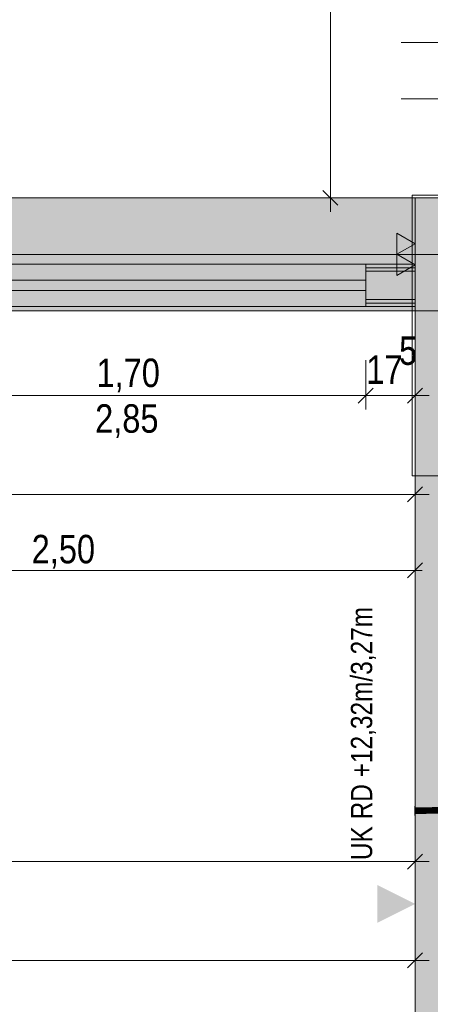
# Model space of a CAD drawing. Extents: x -620 to 300, y 62 to 1112.
# Tile 56 of 95: x 7 to 37, y 556 to 626. Entities that reach past the tile are written whole.
import ezdxf
from ezdxf.lldxf.tags import DXFTag

# ---------------------------------------------------------------- set-up
doc = ezdxf.new("R2010")
doc.units = 0
doc.layers.get('0').update_dxf_attribs({"lineweight": 13})
for name, color, linetype, lineweight, true_color in [('00 -Bauelemente -Dämmung innen', 7, 'Continuous', 9, 0xff7fe6), ('00 -Bauelemente -Gipskarton', 7, 'Continuous', 9, 0xff7fe6), ('00_Beschriftung UZ', 3, 'Continuous', 13, 0x00ff00), ('30 -33 Aussenwände- 3 Aussenstützen', 7, 'Continuous', 50, 0x0000dd), ('30 -33 Aussenwände- 7 Fassade_ Elemente', 7, 'Continuous', 9, 0x00aacc), ('30 -34 Innenwände- 11 Durchbruch', 4, 'Continuous', 9, 0x00ffff), ('30 -34 Innenwände- 2 nichttragend', 7, 'Continuous', 18, 0xff7fe6), ('30 -34 Innenwände- 4 Türen_Fenster', 7, 'Continuous', 15, 0x9955ff), ('30 -35 Decken- 1 Konstruktion-Träger- Stahlbeton', 7, 'grob-A06G9S5M8I', 13, 0x33aa00), ('70 -72 Beschriftung- 2 Beschriftung Bauteile', 7, 'Continuous', 9, 0x9999ff), ('70 -76 Bemaßung- 2 Allgemein', 9, 'Continuous', 5, 0x808080), ('E_Leerrohr 20', 7, 'Continuous', 13, 0xcc0099), ('E_Leerrohr 20-Shading', 7, 'Continuous', 13, 0xcc0099), ('iwb_Schraffur_F90_feuerbestaendig', 1, 'Continuous', 13, 0xff0000), ('iwb_Schraffur_Unterzug', 7, 'Continuous', 5, 0xffffcc)]:
    doc.layers.add(name, color=color, linetype=linetype, lineweight=lineweight, true_color=true_color)
doc.layers.add('70 -71 Achsen- 1 Gebäudeachsen', color=7, linetype='STRICHPUNKT2-A06G9S5N8I', lineweight=18)
doc.styles.get("Standard").update_dxf_attribs({"font": 'ARIALN.TTF'})
tags = doc.linetypes.add('grob-A06G9S5M8I', pattern=[14, 3, -8, 3]).pattern_tags.tags
tags[8:9] = [DXFTag(74, 4), DXFTag(75, 0), DXFTag(340, '0'), DXFTag(46, 0.0), DXFTag(50, 0.0), DXFTag(44, 0.0), DXFTag(45, 0.0)]
tags[6:7] = [DXFTag(74, 4), DXFTag(75, 0), DXFTag(340, '0'), DXFTag(46, 0.0), DXFTag(50, 0.0), DXFTag(44, 0.0), DXFTag(45, 0.0)]
tags[4:5] = [DXFTag(74, 4), DXFTag(75, 0), DXFTag(340, '0'), DXFTag(46, 0.0), DXFTag(50, 0.0), DXFTag(44, 0.0), DXFTag(45, 0.0)]
tags = doc.linetypes.add('STRICHPUNKT2', pattern=[12.7, 6.35, -3.175, 0, -3.175]).pattern_tags.tags
tags[10:11] = [DXFTag(74, 4), DXFTag(75, 0), DXFTag(340, '0'), DXFTag(46, 0.0), DXFTag(50, 0.0), DXFTag(44, 0.0), DXFTag(45, 0.0)]
tags[8:9] = [DXFTag(74, 4), DXFTag(75, 0), DXFTag(340, '0'), DXFTag(46, 0.0), DXFTag(50, 0.0), DXFTag(44, 0.0), DXFTag(45, 0.0)]
tags[6:7] = [DXFTag(74, 4), DXFTag(75, 0), DXFTag(340, '0'), DXFTag(46, 0.0), DXFTag(50, 0.0), DXFTag(44, 0.0), DXFTag(45, 0.0)]
tags[4:5] = [DXFTag(74, 4), DXFTag(75, 0), DXFTag(340, '0'), DXFTag(46, 0.0), DXFTag(50, 0.0), DXFTag(44, 0.0), DXFTag(45, 0.0)]
tags = doc.linetypes.add('STRICHPUNKT2-A06G9S5N8I', pattern=[12.7, 6.35, -3.175, 0, -3.175]).pattern_tags.tags
tags[10:11] = [DXFTag(74, 4), DXFTag(75, 0), DXFTag(340, '0'), DXFTag(46, 0.0), DXFTag(50, 0.0), DXFTag(44, 0.0), DXFTag(45, 0.0)]
tags[8:9] = [DXFTag(74, 4), DXFTag(75, 0), DXFTag(340, '0'), DXFTag(46, 0.0), DXFTag(50, 0.0), DXFTag(44, 0.0), DXFTag(45, 0.0)]
tags[6:7] = [DXFTag(74, 4), DXFTag(75, 0), DXFTag(340, '0'), DXFTag(46, 0.0), DXFTag(50, 0.0), DXFTag(44, 0.0), DXFTag(45, 0.0)]
tags[4:5] = [DXFTag(74, 4), DXFTag(75, 0), DXFTag(340, '0'), DXFTag(46, 0.0), DXFTag(50, 0.0), DXFTag(44, 0.0), DXFTag(45, 0.0)]

# ---------------------------------------------------------------- blocks, each defined once
blk = doc.blocks.new('Shading-A06G9S228I', base_point=(36.227, 570.069))
at = {"layer": 'E_Leerrohr 20-Shading', "color": 213, "true_color": 0xd67fc0}
for points in [[(35.439, 570.182), (35.439, 570.404), (35.427, 570.182), (35.427, 570.404)], [(35.427, 570.166), (35.439, 570.166), (35.427, 570.182), (35.439, 570.182)], [(35.427, 570.074), (35.439, 570.074), (35.427, 570.166), (35.439, 570.166)], [(35.439, 569.852), (35.439, 570.074), (35.427, 569.852), (35.427, 570.074)], [(35.427, 569.744), (35.439, 569.744), (35.427, 569.852), (35.439, 569.852)], [(35.439, 570.074), (36.227, 570.076), (35.439, 570.274), (36.227, 570.274)], [(35.439, 570.074), (36.227, 570.074), (36.227, 570.076)], [(36.227, 570.069), (35.439, 570.074), (36.05, 569.883), (35.439, 569.874)], [(36.227, 570.069), (36.227, 570.074), (35.439, 570.074)], [(35.439, 569.874), (36.227, 569.874), (36.227, 569.886)], [(36.227, 570.069), (36.05, 569.883), (36.227, 569.89)], [(36.05, 569.883), (36.227, 569.886), (36.227, 569.89)]]:
    blk.add_solid(points, dxfattribs=at)
blk = doc.blocks.new('Shading-A06G9S268I', base_point=(42.715, 570.174))
at = {"layer": 'E_Leerrohr 20-Shading', "color": 223, "true_color": 0xc67fb4}
for points in [[(36.045, 570.221), (36.044, 570.279), (35.439, 570.216), (35.439, 570.274)], [(36.05, 569.879), (36.05, 569.938), (35.439, 569.874), (35.439, 569.933)], [(36.652, 570.234), (36.651, 570.293), (36.045, 570.221), (36.044, 570.279)], [(36.661, 569.893), (36.66, 569.951), (36.05, 569.879), (36.05, 569.938)], [(37.26, 570.252), (37.259, 570.31), (36.652, 570.234), (36.651, 570.293)], [(37.27, 569.91), (37.269, 569.969), (36.661, 569.893), (36.66, 569.951)], [(37.869, 570.27), (37.868, 570.328), (37.26, 570.252), (37.259, 570.31)], [(37.878, 569.929), (37.877, 569.987), (37.27, 569.91), (37.269, 569.969)], [(38.479, 570.285), (38.478, 570.343), (37.869, 570.27), (37.868, 570.328)], [(38.485, 569.943), (38.484, 570.002), (37.878, 569.929), (37.877, 569.987)], [(39.089, 570.293), (39.089, 570.351), (38.479, 570.285), (38.478, 570.343)], [(39.09, 570.007), (39.09, 570.01), (38.484, 570.001), (38.484, 570.002)], [(38.485, 569.943), (39.091, 569.951), (38.484, 570.001), (39.09, 570.007)], [(39.089, 570.293), (39.284, 570.292), (39.089, 570.351), (39.284, 570.35)], [(39.09, 570.01), (39.09, 570.007), (39.285, 570.008), (39.275, 570.005)], [(39.288, 570.009), (39.09, 570.01), (39.285, 570.008)], [(39.09, 570.007), (39.091, 569.951), (39.275, 570.005)], [(39.288, 570.005), (39.275, 570.005), (39.289, 569.95), (39.091, 569.951)], [(39.275, 570.005), (39.45, 570.003), (39.285, 570.008), (39.45, 570.004)], [(39.284, 570.35), (39.284, 570.312), (39.817, 570.348), (39.817, 570.308)], [(39.284, 570.312), (39.284, 570.292), (39.817, 570.308), (39.816, 570.289)], [(39.666, 570.005), (39.288, 570.009), (39.285, 570.008)], [(39.285, 570.008), (39.45, 570.004), (39.45, 570.007)], [(39.813, 570.004), (39.813, 570.007), (39.288, 570.009)], [(39.813, 569.999), (39.288, 570.005), (39.812, 569.948), (39.289, 569.95)], [(39.45, 570.004), (39.666, 570.005), (39.45, 570.007)], [(39.45, 570.004), (39.523, 570.002), (39.666, 570.005), (39.813, 570.004)], [(39.45, 570.003), (39.523, 570.002), (39.45, 570.004)], [(39.813, 570.004), (39.523, 570.002), (39.813, 570)], [(39.523, 570.002), (39.813, 569.999), (39.813, 570)], [(40.141, 569.99), (39.813, 569.999), (40.535, 569.935), (39.812, 569.948)], [(39.813, 570.004), (40.536, 569.984), (39.813, 570.007), (40.536, 569.991)], [(40.536, 569.991), (40.536, 569.993), (39.813, 570.007)], [(40.536, 569.984), (39.813, 570.004), (40.141, 569.99), (39.813, 570)], [(39.813, 570), (39.813, 569.999), (40.141, 569.99)], [(39.816, 570.289), (40.543, 570.276), (39.817, 570.308), (40.543, 570.285)], [(40.543, 570.285), (40.544, 570.334), (39.817, 570.308), (39.817, 570.348)], [(40.141, 569.99), (40.535, 569.935), (40.536, 569.977)], [(40.536, 569.979), (40.141, 569.99), (40.536, 569.977)], [(40.536, 569.984), (40.141, 569.99), (40.536, 569.979)], [(40.536, 569.977), (40.535, 569.935), (40.83, 569.964)], [(40.999, 569.922), (40.999, 569.956), (40.535, 569.935), (40.83, 569.964)], [(40.966, 569.978), (40.993, 569.98), (40.536, 569.991), (40.536, 569.993)], [(40.993, 569.98), (40.999, 569.981), (40.536, 569.993)], [(40.536, 569.991), (40.536, 569.984), (40.966, 569.978), (40.899, 569.971)], [(40.899, 569.971), (40.536, 569.984), (40.855, 569.966), (40.536, 569.979)], [(40.855, 569.966), (40.536, 569.979), (40.83, 569.964), (40.536, 569.977)], [(40.544, 570.334), (40.543, 570.285), (41.001, 570.322), (41.001, 570.265)], [(40.543, 570.285), (40.543, 570.276), (41.001, 570.265), (41.001, 570.264)], [(40.999, 569.956), (40.999, 569.961), (40.83, 569.964), (40.855, 569.966)], [(41.26, 569.958), (40.899, 569.971), (41.26, 569.951), (40.855, 569.966)], [(40.966, 569.978), (40.899, 569.971), (41.26, 569.969), (41.26, 569.958)], [(41.26, 569.969), (40.993, 569.98), (40.966, 569.978)], [(41.127, 569.977), (40.999, 569.981), (40.993, 569.98)], [(41.26, 569.969), (41.26, 569.972), (40.993, 569.98), (41.127, 569.977)], [(41.26, 569.972), (41.26, 569.974), (40.999, 569.981)], [(41.26, 569.945), (41.26, 569.951), (40.999, 569.956), (40.999, 569.961)], [(41.259, 569.915), (41.26, 569.945), (40.999, 569.922), (40.999, 569.956)], [(41.001, 570.264), (41.268, 570.257), (41.001, 570.322), (41.27, 570.315)], [(41.26, 569.945), (41.259, 569.915), (41.985, 569.911), (41.984, 569.896)], [(41.985, 569.947), (41.986, 569.954), (41.26, 569.972), (41.26, 569.974)], [(41.985, 569.947), (41.26, 569.972), (41.985, 569.945), (41.26, 569.969)], [(41.26, 569.969), (41.26, 569.958), (41.985, 569.945), (41.985, 569.931)], [(41.985, 569.931), (41.26, 569.958), (41.985, 569.923), (41.26, 569.951)], [(41.985, 569.923), (41.26, 569.951), (41.985, 569.911), (41.26, 569.945)], [(41.992, 570.237), (41.994, 570.296), (41.268, 570.257), (41.27, 570.315)], [(41.985, 569.911), (41.984, 569.896), (42.711, 569.885), (42.711, 569.88)], [(42.712, 569.927), (42.712, 569.939), (41.985, 569.947), (41.986, 569.954)], [(42.575, 569.931), (41.985, 569.947), (41.985, 569.945)], [(42.712, 569.927), (42.575, 569.931), (41.985, 569.931), (41.985, 569.945)], [(42.711, 569.909), (41.985, 569.931), (42.711, 569.9), (41.985, 569.923)], [(42.712, 569.927), (41.985, 569.931), (42.711, 569.909)], [(42.711, 569.9), (41.985, 569.923), (42.711, 569.885), (41.985, 569.911)], [(42.716, 570.222), (42.717, 570.28), (41.992, 570.237), (41.994, 570.296)], [(42.712, 569.927), (42.711, 569.909), (43.439, 569.918), (43.439, 569.898)], [(43.439, 569.898), (42.711, 569.909), (43.439, 569.888), (42.711, 569.9)], [(43.439, 569.888), (42.711, 569.9), (43.439, 569.874), (42.711, 569.885)], [(42.711, 569.885), (42.711, 569.88), (43.439, 569.874)], [(43.439, 569.918), (43.439, 569.933), (42.712, 569.927), (42.712, 569.939)], [(43.439, 570.216), (43.439, 570.274), (42.716, 570.222), (42.717, 570.28)]]:
    blk.add_solid(points, dxfattribs=at)
at = {"layer": 'E_Leerrohr 20-Shading', "color": 231, "true_color": 0xe17fc9}
for points in [[(36.047, 570.079), (36.045, 570.221), (35.439, 570.074), (35.439, 570.216)], [(36.05, 569.938), (36.047, 570.079), (35.439, 569.933), (35.439, 570.074)], [(36.653, 570.224), (36.652, 570.234), (36.045, 570.221)], [(36.047, 570.079), (36.656, 570.093), (36.045, 570.221), (36.653, 570.224)], [(36.66, 569.951), (36.656, 570.093), (36.05, 569.938), (36.047, 570.079)], [(37.26, 570.247), (37.26, 570.252), (36.652, 570.234)], [(36.653, 570.224), (37.261, 570.227), (36.652, 570.234), (37.26, 570.247)], [(36.656, 570.093), (37.264, 570.11), (36.653, 570.224), (37.261, 570.227)], [(37.269, 569.969), (37.264, 570.11), (36.66, 569.951), (36.656, 570.093)], [(37.869, 570.259), (37.869, 570.27), (37.26, 570.247), (37.26, 570.252)], [(37.261, 570.227), (37.87, 570.23), (37.26, 570.247), (37.869, 570.259)], [(37.264, 570.11), (37.873, 570.128), (37.261, 570.227), (37.87, 570.23)], [(37.877, 569.987), (37.873, 570.128), (37.269, 569.969), (37.264, 570.11)], [(38.479, 570.272), (38.479, 570.285), (37.869, 570.259), (37.869, 570.27)], [(37.869, 570.259), (37.869, 570.258), (38.479, 570.272), (38.48, 570.247)], [(37.869, 570.258), (37.87, 570.23), (38.48, 570.247), (38.48, 570.233)], [(37.873, 570.128), (38.481, 570.143), (37.87, 570.23), (38.48, 570.233)], [(38.484, 570.002), (38.481, 570.143), (37.877, 569.987), (37.873, 570.128)], [(39.09, 570.286), (39.089, 570.293), (38.479, 570.272), (38.479, 570.285)], [(38.479, 570.272), (38.48, 570.247), (39.09, 570.286), (39.09, 570.242)], [(38.48, 570.247), (38.48, 570.233), (39.09, 570.242), (39.09, 570.238)], [(38.481, 570.144), (39.09, 570.157), (38.48, 570.233), (39.09, 570.238)], [(38.481, 570.143), (39.09, 570.151), (38.481, 570.144), (39.09, 570.157)], [(39.09, 570.02), (39.09, 570.151), (38.484, 570.025), (38.481, 570.143)], [(38.484, 570.002), (39.09, 570.01), (38.484, 570.025), (39.09, 570.02)], [(39.284, 570.292), (39.089, 570.293), (39.09, 570.286)], [(39.574, 570.243), (39.816, 570.289), (39.09, 570.286), (39.284, 570.292)], [(39.544, 570.243), (39.574, 570.243), (39.09, 570.242), (39.09, 570.286)], [(39.09, 570.238), (39.544, 570.243), (39.09, 570.242)], [(39.285, 570.24), (39.09, 570.238), (39.124, 570.158), (39.09, 570.157)], [(39.815, 570.155), (39.124, 570.158), (39.663, 570.154), (39.09, 570.151)], [(39.09, 570.157), (39.09, 570.151), (39.124, 570.158)], [(39.09, 570.151), (39.286, 570.15), (39.663, 570.154)], [(39.09, 570.151), (39.09, 570.02), (39.286, 570.15), (39.288, 570.02)], [(39.09, 570.02), (39.09, 570.01), (39.288, 570.02), (39.288, 570.009)], [(39.285, 570.24), (39.124, 570.158), (39.286, 570.188)], [(39.124, 570.158), (39.286, 570.16), (39.286, 570.188)], [(39.124, 570.158), (39.815, 570.155), (39.815, 570.166)], [(39.574, 570.243), (39.285, 570.24), (39.286, 570.188)], [(39.286, 570.16), (39.815, 570.166), (39.574, 570.243), (39.816, 570.246)], [(39.286, 570.16), (39.574, 570.243), (39.286, 570.188)], [(39.286, 570.15), (39.815, 570.148), (39.815, 570.155)], [(39.286, 570.15), (39.288, 570.02), (39.815, 570.148), (39.813, 570.022)], [(39.288, 570.02), (39.288, 570.009), (39.813, 570.022), (39.813, 570.007)], [(39.816, 570.246), (39.816, 570.289), (39.574, 570.243)], [(39.813, 570.022), (40.537, 570.031), (39.815, 570.145), (40.539, 570.13)], [(39.813, 570.007), (40.536, 569.993), (39.813, 570.022), (40.537, 570.031)], [(39.816, 570.244), (39.815, 570.166), (40.542, 570.253), (40.54, 570.17)], [(39.815, 570.155), (40.54, 570.156), (39.815, 570.166), (40.54, 570.17)], [(39.815, 570.155), (39.815, 570.148), (40.54, 570.156), (40.54, 570.14)], [(39.815, 570.148), (40.539, 570.134), (40.54, 570.14)], [(40.539, 570.13), (40.539, 570.134), (39.815, 570.145), (39.815, 570.148)], [(40.542, 570.257), (40.543, 570.276), (39.816, 570.246), (39.816, 570.289)], [(39.816, 570.246), (39.816, 570.244), (40.542, 570.257), (40.542, 570.253)], [(40.537, 570.031), (40.536, 569.993), (40.999, 570.04), (40.999, 569.981)], [(40.539, 570.13), (40.537, 570.031), (41, 570.12), (40.999, 570.04)], [(40.54, 570.14), (40.539, 570.134), (40.568, 570.139)], [(41.264, 570.12), (41.073, 570.132), (40.539, 570.134), (40.568, 570.139)], [(41.128, 570.121), (41.264, 570.12), (40.539, 570.134)], [(41, 570.122), (40.539, 570.134), (41, 570.12), (40.539, 570.13)], [(41, 570.122), (41.128, 570.121), (40.539, 570.134)], [(40.54, 570.17), (40.751, 570.17), (40.542, 570.253), (40.549, 570.254)], [(40.54, 570.17), (40.54, 570.156), (40.751, 570.17), (40.667, 570.156)], [(40.667, 570.156), (40.54, 570.156), (40.568, 570.139), (40.54, 570.14)], [(41.001, 570.264), (40.543, 570.276), (40.542, 570.257)], [(40.542, 570.257), (40.549, 570.254), (41.001, 570.264), (41.042, 570.263)], [(40.549, 570.254), (40.542, 570.257), (40.542, 570.253)], [(41.001, 570.262), (40.549, 570.254), (41, 570.212), (40.751, 570.17)], [(41.073, 570.132), (40.667, 570.156), (40.568, 570.139)], [(41.265, 570.155), (41.266, 570.171), (40.667, 570.156), (40.751, 570.17)], [(41.265, 570.155), (40.667, 570.156), (41.265, 570.129), (41.073, 570.132)], [(40.751, 570.17), (41, 570.17), (41, 570.212)], [(40.999, 569.981), (41.26, 569.974), (41, 570.122), (41.264, 570.115)], [(41.042, 570.263), (41.001, 570.262), (41.268, 570.257), (41, 570.212)], [(41, 570.17), (41.266, 570.171), (41, 570.212), (41.268, 570.257)], [(41, 570.122), (41.264, 570.115), (41.264, 570.12)], [(41.073, 570.132), (41.264, 570.12), (41.265, 570.129)], [(41.986, 569.954), (41.989, 570.096), (41.26, 569.974), (41.264, 570.115)], [(41.265, 570.129), (41.264, 570.12), (41.99, 570.117), (41.989, 570.113)], [(41.264, 570.115), (41.989, 570.096), (41.264, 570.12), (41.989, 570.113)], [(41.265, 570.155), (41.99, 570.153), (41.266, 570.171), (41.991, 570.171)], [(41.265, 570.155), (41.265, 570.129), (41.99, 570.153), (41.99, 570.117)], [(41.991, 570.171), (41.992, 570.237), (41.266, 570.171), (41.268, 570.257)], [(41.986, 569.954), (42.712, 569.939), (41.988, 570.059), (42.714, 570.07)], [(42.714, 570.07), (42.714, 570.08), (41.988, 570.059), (41.989, 570.096)], [(41.99, 570.117), (41.989, 570.113), (42.575, 570.11)], [(41.989, 570.096), (42.714, 570.08), (41.989, 570.113), (42.714, 570.109)], [(41.99, 570.153), (42.715, 570.153), (41.991, 570.171), (42.715, 570.174)], [(41.99, 570.153), (42.714, 570.109), (42.715, 570.153)], [(41.99, 570.153), (41.99, 570.117), (42.714, 570.109), (42.575, 570.11)], [(41.991, 570.171), (42.114, 570.235), (41.992, 570.237)], [(41.991, 570.171), (42.715, 570.174), (42.114, 570.235), (42.716, 570.218)], [(42.716, 570.218), (42.716, 570.222), (42.114, 570.235)], [(42.712, 569.939), (43.439, 569.933), (42.714, 570.07), (43.439, 570.074)], [(42.714, 570.109), (43.439, 570.109), (42.715, 570.153), (43.439, 570.158)], [(42.714, 570.08), (43.439, 570.074), (42.714, 570.109), (43.439, 570.109)], [(43.439, 570.074), (42.714, 570.08), (42.714, 570.076)], [(42.714, 570.07), (43.439, 570.074), (42.714, 570.076)], [(42.715, 570.174), (43.439, 570.182), (42.716, 570.218), (43.439, 570.196)], [(42.715, 570.153), (43.439, 570.158), (42.715, 570.174), (43.439, 570.182)], [(42.716, 570.218), (43.439, 570.196), (42.716, 570.222), (43.439, 570.205)], [(43.439, 570.205), (43.439, 570.216), (42.716, 570.222)]]:
    blk.add_solid(points, dxfattribs=at)
blk = doc.blocks.new('Referenz-A06G9S5P8I')
at = {"layer": '00 -Bauelemente -Dämmung innen', "color": 0, "linetype": 'Continuous', "lineweight": -2, "ltscale": 0.13}
for p, q in [((31.951, 608.274), (35.451, 608.274)), ((31.951, 606.274), (35.451, 606.274))]:
    blk.add_line(p, q, dxfattribs=at)
at = {"layer": '00 -Bauelemente -Gipskarton', "color": 0, "linetype": 'Continuous', "lineweight": -2, "ltscale": 0.13}
for p, q in [((31.951, 608.774), (35.451, 608.774)), ((31.951, 608.524), (35.451, 608.524)), ((31.951, 608.274), (35.451, 608.274)), ((31.951, 606.274), (35.451, 606.274)), ((31.951, 606.024), (35.451, 606.024)), ((31.951, 605.774), (35.451, 605.774))]:
    blk.add_line(p, q, dxfattribs=at)
at = {"layer": '00_Beschriftung UZ', "color": 0, "lineweight": -2}
for points in [[(32.78, 562.142), (35.451, 563.474), (32.782, 564.813)], [(38.121, 562.142), (35.451, 563.474), (38.12, 564.813)]]:
    blk.add_solid(points, dxfattribs=at)
at = {"layer": '30 -33 Aussenwände- 3 Aussenstützen', "color": 0, "linetype": 'Continuous', "lineweight": -2, "ltscale": 0.13}
for p, q in [((35.451, 613.474), (35.451, 605.474)), ((43.451, 613.474), (35.451, 613.474)), ((35.451, 605.474), (43.451, 605.474))]:
    blk.add_line(p, q, dxfattribs=at)
at = {"layer": '30 -33 Aussenwände- 7 Fassade_ Elemente', "color": 0, "linetype": 'Continuous', "lineweight": -2, "ltscale": 0.13}
for p, q in [((55.137, 613.674), (35.251, 613.674)), ((35.251, 613.674), (35.251, 593.788)), ((35.251, 593.788), (51.391, 593.788))]:
    blk.add_line(p, q, dxfattribs=at)
at = {"layer": '30 -34 Innenwände- 11 Durchbruch', "color": 0, "linetype": 'grob-A06G9S5M8I', "lineweight": -2, "ltscale": 0.13}
for p, q in [((44.451, 624.474), (34.451, 624.474)), ((44.451, 620.474), (34.451, 620.474))]:
    blk.add_line(p, q, dxfattribs=at)
at = {"layer": '30 -34 Innenwände- 2 nichttragend', "color": 0, "linetype": 'Continuous', "lineweight": -2, "ltscale": 0.13}
for p, q in [((31.951, 608.774), (35.451, 608.774)), ((31.951, 608.524), (31.951, 608.774)), ((35.451, 605.774), (35.451, 608.774)), ((31.951, 608.274), (31.951, 608.524)), ((31.951, 605.774), (31.951, 608.524)), ((31.951, 606.274), (31.951, 608.274)), ((31.951, 606.024), (31.951, 606.274)), ((31.951, 605.774), (31.951, 606.024)), ((31.951, 605.774), (35.451, 605.774))]:
    blk.add_line(p, q, dxfattribs=at)
at = {"layer": '30 -34 Innenwände- 4 Türen_Fenster', "color": 0, "linetype": 'Continuous', "lineweight": -2, "ltscale": 0.13}
for p, q in [((-2.049, 608.774), (31.951, 608.774)), ((31.951, 608.774), (31.951, 607.634)), ((-2.049, 607.634), (31.951, 607.634)), ((31.951, 607.634), (31.951, 606.914)), ((31.951, 606.914), (-2.049, 606.914)), ((31.951, 605.774), (31.951, 606.914)), ((-2.049, 605.774), (31.951, 605.774))]:
    blk.add_line(p, q, dxfattribs=at)
at = {"layer": '30 -35 Decken- 1 Konstruktion-Träger- Stahlbeton', "color": 0, "lineweight": -2}
for p, q in [((-451.549, 613.474), (35.451, 613.474)), ((-451.549, 605.474), (35.451, 605.474)), ((35.451, 388.474), (35.451, 605.474))]:
    blk.add_line(p, q, dxfattribs=at)
at = {"layer": '30 -35 Decken- 1 Konstruktion-Träger- Stahlbeton', "color": 0, "linetype": 'Continuous', "lineweight": -2, "ltscale": 0.13}
for p, q in [((35.451, 613.474), (35.451, 605.474)), ((35.451, 605.474), (43.451, 605.474))]:
    blk.add_line(p, q, dxfattribs=at)
at = {"layer": '70 -71 Achsen- 1 Gebäudeachsen', "color": 0, "linetype": 'STRICHPUNKT2-A06G9S5N8I', "lineweight": -2, "ltscale": 0.13}
blk.add_line((-538.631, 609.453), (76.533, 609.453), dxfattribs=at)
at = {"layer": '70 -72 Beschriftung- 2 Beschriftung Bauteile', "color": 0, "lineweight": -2}
for p, q in [((34.152, 610.974), (35.451, 610.224)), ((34.152, 609.474), (34.152, 610.974)), ((35.451, 610.224), (34.152, 609.474)), ((34.152, 609.474), (35.451, 608.724)), ((34.152, 607.974), (34.152, 609.474)), ((35.451, 608.724), (34.152, 607.974))]:
    blk.add_line(p, q, dxfattribs=at)
for points in [[(34.152, 609.474), (34.152, 610.974), (35.451, 610.224)], [(34.152, 607.974), (34.152, 609.474), (35.451, 608.724)]]:
    blk.add_solid(points, dxfattribs=at)
at = {"layer": '70 -76 Bemaßung- 2 Allgemein', "color": 0, "linetype": 'Continuous', "lineweight": -2, "ltscale": 0.13}
for p, q in [((29.451, 614.535), (29.451, 644.414)), ((29.451, 612.474), (29.451, 614.535)), ((29.981, 612.944), (28.92, 614.005)), ((31.951, 613.474), (28.451, 613.474)), ((31.951, 601.974), (31.951, 598.474)), ((31.951, 601.974), (31.951, 598.474)), ((35.451, 601.974), (35.451, 598.474)), ((32.481, 600.005), (31.42, 598.944)), ((31.42, 598.944), (32.481, 600.005)), ((35.981, 600.005), (34.92, 598.944)), ((30.89, 599.474), (-0.989, 599.474)), ((32.951, 599.474), (30.89, 599.474)), ((30.951, 599.474), (33.011, 599.474)), ((34.39, 599.474), (33.011, 599.474)), ((36.451, 599.474), (34.39, 599.474)), ((35.451, 594.974), (35.451, 591.474)), ((35.981, 593.005), (34.92, 591.944)), ((34.39, 592.474), (-120.789, 592.474)), ((36.451, 592.474), (34.39, 592.474)), ((35.451, 589.09), (35.451, 586.09)), ((35.981, 587.621), (34.92, 586.56)), ((34.39, 587.09), (-13.489, 587.09)), ((35.951, 587.09), (34.39, 587.09)), ((35.981, 567.005), (34.92, 565.944)), ((35.451, 563.974), (35.451, 567.474)), ((34.39, 566.474), (-60.889, 566.474)), ((36.451, 566.474), (34.39, 566.474)), ((35.981, 560.005), (34.92, 558.944)), ((35.451, 556.974), (35.451, 560.474)), ((34.39, 559.474), (-60.889, 559.474)), ((36.451, 559.474), (34.39, 559.474))]:
    blk.add_line(p, q, dxfattribs=at)
at = {"layer": '00_Beschriftung UZ', "color": 0, "linetype": 'ByBlock', "lineweight": -2, "ltscale": 0.13, "insert": (30.9, 566.574), "char_height": 1.51033, "attachment_point": 1, "rotation": 90}
blk.add_mtext('{\\fArial Narrow;UK RD +12,32m/3,27m}', dxfattribs=at)
at = {"layer": '70 -76 Bemaßung- 2 Allgemein', "color": 0, "linetype": 'Continuous', "lineweight": -2, "ltscale": 0.13, "char_height": 2.01377, "attachment_point": 1}
for s, insert in [('{\\fArial Narrow;5}', (34.314, 603.659)), ('{\\fArial Narrow;1,70}', (12.883, 602.09)), ('{\\fArial Narrow;17}', (31.994, 602.316)), ('{\\fArial Narrow;2,85}', (12.786, 598.856)), ('{\\fArial Narrow;2,50}', (8.292, 589.606))]:
    blk.add_mtext(s, dxfattribs=dict(at, insert=insert))
blk = doc.blocks.new('Referenz-A06G9S5R8I')
at = {"layer": 'iwb_Schraffur_F90_feuerbestaendig', "linetype": 'Continuous', "ltscale": 0.13}
blk.add_hatch(color=256, dxfattribs=at).paths.add_polyline_path([(35.421, 613.453), (38.621, 613.453), (38.621, 614.853), (40.221, 614.853), (40.221, 613.453), (43.421, 613.453), (43.421, 605.453), (47.221, 605.453), (47.221, 598.513), (44.421, 598.513), (44.421, 601.654), (35.421, 601.654)])
at = {"layer": 'iwb_Schraffur_Unterzug', "linetype": 'Continuous', "ltscale": 0.13}
for points in [[(-538.631, 613.453), (76.533, 613.453), (76.533, 607.295)], [(-538.631, 613.453), (76.533, 607.295), (-538.631, 609.79)], [(-538.631, 609.79), (76.533, 607.295), (76.533, 605.453)], [(-538.631, 609.79), (76.533, 605.453), (-538.631, 605.453)], [(35.421, 388.474), (35.421, 605.453), (43.421, 388.474), (43.421, 605.453)]]:
    blk.add_solid(points, dxfattribs=at)
blk = doc.blocks.new('Enddeckel-A06G9SF58I')
at = {"color": 0, "linetype": 'ByBlock', "lineweight": -2, "ltscale": 0.13}
for p, q in [((35.439, 570.404), (35.427, 570.404)), ((35.427, 570.211), (35.427, 570.404)), ((35.439, 570.211), (35.439, 570.404)), ((35.427, 569.937), (35.427, 570.211)), ((35.427, 569.744), (35.427, 569.937)), ((35.427, 569.744), (35.439, 569.744)), ((36.227, 570.274), (35.439, 570.274)), ((35.439, 570.157), (35.439, 570.274)), ((35.439, 569.937), (35.439, 570.211)), ((35.439, 569.991), (35.439, 570.157)), ((35.439, 569.874), (35.439, 569.991)), ((35.439, 569.744), (35.439, 569.937)), ((35.439, 569.874), (36.227, 569.874)), ((36.227, 570.157), (36.227, 570.274)), ((36.227, 569.991), (36.227, 570.157)), ((36.227, 569.874), (36.227, 569.991))]:
    blk.add_line(p, q, dxfattribs=at)
at = {"color": 0, "linetype": 'STRICHPUNKT2', "lineweight": 5, "ltscale": 0.13}
blk.add_line((35.439, 570.074), (36.227, 570.074), dxfattribs=at)
blk = doc.blocks.new('Flexrohr-A06G9SFB8I')
at = {"color": 0, "linetype": 'ByBlock', "lineweight": -2, "ltscale": 0.13}
for p, q in [((36.044, 570.279), (35.439, 570.274)), ((35.439, 570.274), (35.439, 569.874)), ((36.05, 569.879), (35.439, 569.874)), ((35.44, 570.262), (35.441, 569.886)), ((35.839, 570.266), (35.842, 569.89)), ((36.651, 570.293), (36.044, 570.279)), ((36.661, 569.893), (36.05, 569.879)), ((36.237, 570.272), (36.244, 569.896)), ((36.636, 570.28), (36.645, 569.904)), ((37.259, 570.31), (36.651, 570.293)), ((37.27, 569.91), (36.661, 569.893)), ((37.035, 570.292), (37.045, 569.916)), ((37.868, 570.328), (37.259, 570.31)), ((37.878, 569.929), (37.27, 569.91)), ((37.435, 570.303), (37.445, 569.928)), ((37.835, 570.315), (37.845, 569.94)), ((38.478, 570.343), (37.868, 570.328)), ((38.485, 569.943), (37.878, 569.929)), ((38.236, 570.325), (38.244, 569.949)), ((39.089, 570.351), (38.478, 570.343)), ((39.091, 569.951), (38.485, 569.943)), ((38.637, 570.333), (38.642, 569.957)), ((39.039, 570.339), (39.04, 569.963)), ((39.817, 570.348), (39.089, 570.351)), ((39.812, 569.948), (39.091, 569.951)), ((39.44, 570.338), (39.439, 569.962)), ((40.535, 569.935), (39.812, 569.948)), ((40.544, 570.334), (39.817, 570.348)), ((39.842, 570.336), (39.837, 569.96)), ((40.243, 570.328), (40.236, 569.952)), ((41.259, 569.915), (40.535, 569.935)), ((41.27, 570.315), (40.544, 570.334)), ((40.644, 570.32), (40.635, 569.944)), ((41.044, 570.309), (41.034, 569.933)), ((41.984, 569.896), (41.259, 569.915)), ((41.994, 570.296), (41.27, 570.315)), ((41.444, 570.299), (41.434, 569.923)), ((41.844, 570.288), (41.834, 569.912)), ((42.711, 569.88), (41.984, 569.896)), ((42.717, 570.28), (41.994, 570.296)), ((42.243, 570.278), (42.235, 569.902)), ((42.642, 570.27), (42.636, 569.894)), ((43.439, 569.874), (42.711, 569.88)), ((43.439, 570.274), (42.717, 570.28)), ((43.04, 570.266), (43.037, 569.89)), ((43.439, 570.274), (43.439, 569.874))]:
    blk.add_line(p, q, dxfattribs=at)

msp = doc.modelspace()

# ---------------------------------------------------------------- block references
at = {"color": 8, "lineweight": 13, "ltscale": 0.13, "true_color": 0x808080}
msp.add_blockref('Referenz-A06G9S5P8I', (0, 0), dxfattribs=at)
at = {"color": 8, "lineweight": 25, "ltscale": 0.25, "true_color": 0x808080}
msp.add_blockref('Referenz-A06G9S5R8I', (0, 0), dxfattribs=at)
at = {"layer": 'E_Leerrohr 20'}
for name, p in [('Shading-A06G9S228I', (36.227, 570.069)), ('Shading-A06G9S268I', (42.715, 570.174))]:
    msp.add_blockref(name, p, dxfattribs=at)
at = {"layer": 'E_Leerrohr 20', "ltscale": 0.13}
for name in ['Enddeckel-A06G9SF58I', 'Flexrohr-A06G9SFB8I']:
    msp.add_blockref(name, (0, 0), dxfattribs=at)

doc.saveas('drawing.dxf')
